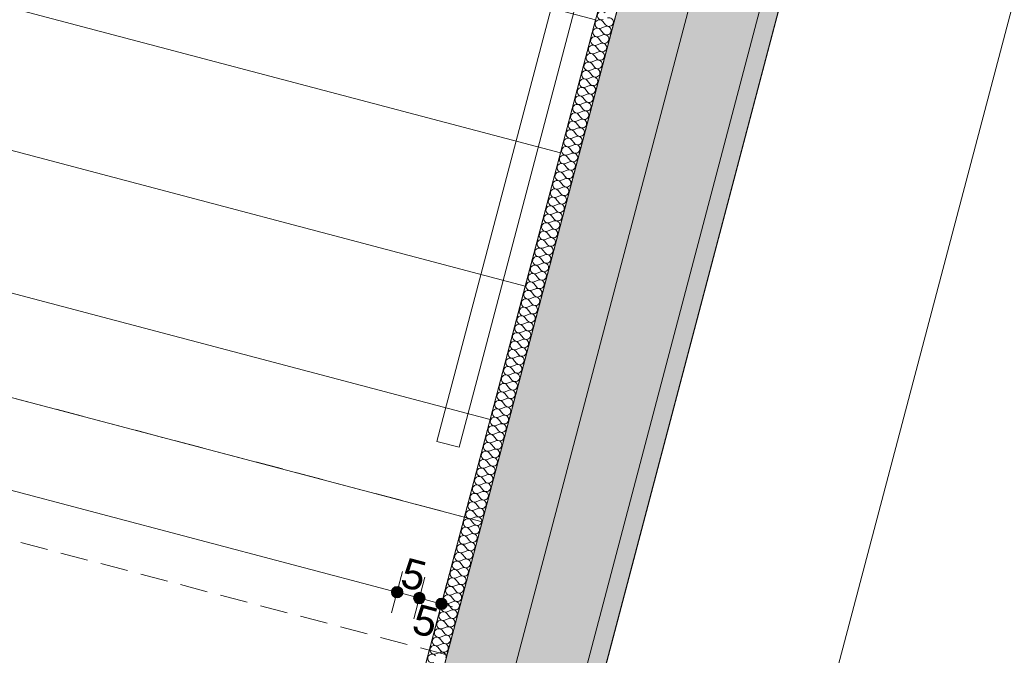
# Model space of a CAD drawing. Header units: millimetres. Extents: x -176817 to 18864955, y -12996033 to 201123.
# Tile 189 of 256: x 162718 to 164863, y -5334 to -3950. Entities that reach past the tile are written whole.
import ezdxf

# ---------------------------------------------------------------- set-up
doc = ezdxf.new("R2010")
doc.units = ezdxf.units.MM
doc.header["$MEASUREMENT"] = 0
doc.linetypes.add('Przerywana gęsta', pattern=[90, 60, -30])
for name, color, linetype in [('210-A Strefy', 7, 'Continuous'), ('213-A Wymiarowanie wewnętrzne', 7, 'Continuous'), ('215-A Wymiarowanie wewnętrzne 1_50', 7, 'Continuous'), ('230-A Ściany wewnętrzne', 7, 'Continuous'), ('250-A Schody Pochylnie', 7, 'Continuous'), ('260-A Balustrady', 7, 'Continuous'), ('292-PPOŻ - Linie', 7, 'Continuous'), ('450-K Belki', 7, 'Continuous'), ('460-K Stropy', 7, 'Continuous')]:
    doc.layers.add(name, color=color, linetype=linetype)
doc.styles.add('STYL_AUTOMATYCZNY_4', font='arial.ttf')
doc.linetypes.add('PPOŻ REI 60', pattern='A,0,[3,TKI_PWY_A_AR_PAB_RZ_KN02_03_04_ Poziom +1 - fragment A1.Shx,S=3.968254,R=0,X=0,Y=0],-505,0', length=505)
doc.dimstyles.new('STYL_AUTOMATYCZNY__3', dxfattribs={"dimtxt": 64.999998, "dimasz": 47.5, "dimexe": 0.18, "dimexo": 0.0625, "dimgap": 0, "dimtad": 1, "dimdec": 1, "dimlfac": 0.1, "dimzin": 0, "dimdsep": 46, "dimtxsty": 'STYL_AUTOMATYCZNY_4', "dimblk": 'ARROWHEAD_11', "dimblk1": 'ARROWHEAD_11', "dimblk2": 'ARROWHEAD_11', "dimcen": 0.09, "dimclrd": 30, "dimclre": 30, "dimclrt": 30, "dimazin": 0, "dimtfac": 1, "dimtdec": 4, "dimtmove": 0, "dimatfit": 3, "dimfxl": 0, "dimtolj": 1, "dimtzin": 0, "dimarcsym": 0})

# ---------------------------------------------------------------- blocks, each defined once
blk = doc.blocks.new('Strop_10_2', base_point=(162764.6, -8683.8))
at = {"layer": '460-K Stropy', "color": 255, "linetype": 'Continuous', "lineweight": 0, "flags": 128}
blk.add_lwpolyline([(162764.6, -8683.8), (182194.5, -13810.9), (186627.6, 2989.1), (167197.7, 8116.1), (167169.6, 8009.8), (164703.7, -1335.4)], close=True, dxfattribs=at)
blk = doc.blocks.new('Sala konferencyjna_1.20_11_2', base_point=(165511.5, -7953.8))
at = {"layer": '210-A Strefy', "color": 7, "linetype": 'Continuous', "lineweight": 0, "flags": 128}
blk.add_lwpolyline([(163173.7, -8466), (173118.3, -11090.1), (176676.3, 2393.3), (166731.7, 5017.5)], close=True, dxfattribs=at)
blk = doc.blocks.new('Komunikacja pionowa - Klatka K2_K2.1_22_2', base_point=(161805.5, 392.7))
at = {"layer": '210-A Strefy', "color": 7, "linetype": 'Continuous', "lineweight": 0, "flags": 128}
blk.add_lwpolyline([(156560.1, -6720.8), (162806.3, -8369), (165520.2, 1913.9), (159273.5, 3562.2)], close=True, dxfattribs=at)
blk = doc.blocks.new('Strop_37_2', base_point=(162841.1, -8393.7))
at = {"layer": '250-A Schody Pochylnie', "color": 255, "linetype": 'Continuous', "lineweight": 0, "flags": 128}
blk.add_lwpolyline([(162841.1, -8393.7), (156517.6, -6725.1), (157454, -3176.6), (160702.8, -4033.8), (160650.5, -4232.1), (163725.2, -5043.4)], close=True, dxfattribs=at)
blk = doc.blocks.new('Schody_10_2')
at = {"layer": '250-A Schody Pochylnie', "color": 7, "linetype": 'Continuous', "lineweight": 0}
for p, q in [((160945.9, -3151.7), (163972.3, -3950.3)), ((160869.3, -3441.8), (163895.8, -4240.3)), ((163895.8, -4240.3), (160869.3, -3441.8)), ((160792.8, -3731.8), (163819.2, -4530.4)), ((163819.2, -4530.4), (160792.8, -3731.8)), ((163972.3, -3950.3), (163895.8, -4240.3)), ((163742.7, -4820.5), (160716.3, -4021.9)), ((163895.8, -4240.3), (163819.2, -4530.4)), ((163819.2, -4530.4), (163742.7, -4820.5))]:
    blk.add_line(p, q, dxfattribs=at)
blk = doc.blocks.new('*X919')
at = {"layer": '230-A Ściany wewnętrzne', "color": 7, "linetype": 'Continuous', "lineweight": 0}
for p, q in [((163984.2, -3968.6), (163993, -3965)), ((163988.1, -3953.9), (163994, -3961.3)), ((163979.4, -3987), (163988.2, -3983.4)), ((163983.2, -3972.3), (163989.1, -3979.8)), ((163973.5, -4009.1), (163979.4, -4016.6)), ((163974.5, -4005.4), (163983.3, -4001.9)), ((163978.4, -3990.7), (163984.3, -3998.2)), ((163968.7, -4027.5), (163974.6, -4035)), ((163969.6, -4023.9), (163978.5, -4020.3)), ((163963.8, -4046), (163969.7, -4053.4)), ((163964.8, -4042.3), (163973.6, -4038.7)), ((163958.9, -4064.4), (163964.9, -4071.8)), ((163959.9, -4060.7), (163968.7, -4057.1)), ((163950.2, -4097.5), (163959, -4093.9)), ((163954.1, -4082.8), (163960, -4090.3)), ((163955.1, -4079.1), (163963.9, -4075.5)), ((163945.3, -4115.9), (163954.2, -4112.4)), ((163949.2, -4101.2), (163955.1, -4108.7)), ((163939.5, -4138), (163945.4, -4145.5)), ((163940.5, -4134.4), (163949.3, -4130.8)), ((163944.4, -4119.6), (163950.3, -4127.1)), ((163934.6, -4156.5), (163940.6, -4163.9)), ((163935.6, -4152.8), (163944.4, -4149.2)), ((163929.8, -4174.9), (163935.7, -4182.4)), ((163930.8, -4171.2), (163939.6, -4167.6)), ((163924.9, -4193.3), (163930.8, -4200.8)), ((163925.9, -4189.6), (163934.7, -4186)), ((163916.2, -4226.5), (163925, -4222.9)), ((163920.1, -4211.7), (163926, -4219.2)), ((163921, -4208), (163929.9, -4204.5)), ((163911.3, -4244.9), (163920.1, -4241.3)), ((163915.2, -4230.1), (163921.1, -4237.6)), ((163905.5, -4267), (163911.4, -4274.4)), ((163906.5, -4263.3), (163915.3, -4259.7)), ((163910.3, -4248.6), (163916.3, -4256)), ((163900.6, -4285.4), (163906.5, -4292.9)), ((163901.6, -4281.7), (163910.4, -4278.1)), ((163895.8, -4303.8), (163901.7, -4311.3)), ((163896.7, -4300.1), (163905.6, -4296.5)), ((163890.9, -4322.2), (163896.8, -4329.7)), ((163891.9, -4318.5), (163900.7, -4315)), ((163882.2, -4355.4), (163891, -4351.8)), ((163886, -4340.6), (163892, -4348.1)), ((163887, -4337), (163895.8, -4333.4)), ((163877.3, -4373.8), (163886.1, -4370.2)), ((163881.2, -4359.1), (163887.1, -4366.5)), ((163871.5, -4395.9), (163877.4, -4403.4)), ((163872.4, -4392.2), (163881.3, -4388.6)), ((163876.3, -4377.5), (163882.2, -4384.9)), ((163866.6, -4414.3), (163872.5, -4421.8)), ((163867.6, -4410.6), (163876.4, -4407)), ((163861.7, -4432.7), (163867.7, -4440.2)), ((163862.7, -4429), (163871.5, -4425.5)), ((163856.9, -4451.1), (163862.8, -4458.6)), ((163857.9, -4447.5), (163866.7, -4443.9)), ((163848.1, -4484.3), (163857, -4480.7)), ((163852, -4469.6), (163857.9, -4477)), ((163853, -4465.9), (163861.8, -4462.3)), ((163843.3, -4502.7), (163852.1, -4499.1)), ((163847.2, -4488), (163853.1, -4495.4)), ((163837.4, -4524.8), (163843.4, -4532.3)), ((163838.4, -4521.1), (163847.2, -4517.5)), ((163842.3, -4506.4), (163848.2, -4513.9)), ((163832.6, -4543.2), (163838.5, -4550.7)), ((163833.6, -4539.5), (163842.4, -4536)), ((163827.7, -4561.6), (163833.6, -4569.1)), ((163828.7, -4558), (163837.5, -4554.4)), ((163822.9, -4580.1), (163828.8, -4587.5)), ((163823.8, -4576.4), (163832.7, -4572.8)), ((163814.1, -4613.2), (163822.9, -4609.6)), ((163818, -4598.5), (163823.9, -4605.9)), ((163819, -4594.8), (163827.8, -4591.2)), ((163809.3, -4631.6), (163818.1, -4628)), ((163813.1, -4616.9), (163819.1, -4624.4)), ((163803.4, -4653.7), (163809.3, -4661.2)), ((163804.4, -4650), (163813.2, -4646.5)), ((163808.3, -4635.3), (163814.2, -4642.8)), ((163798.6, -4672.1), (163804.5, -4679.6)), ((163799.5, -4668.5), (163808.4, -4664.9)), ((163793.7, -4690.6), (163799.6, -4698)), ((163794.7, -4686.9), (163803.5, -4683.3)), ((163788.8, -4709), (163794.8, -4716.5)), ((163789.8, -4705.3), (163798.6, -4701.7)), ((163780.1, -4742.1), (163788.9, -4738.6)), ((163784, -4727.4), (163789.9, -4734.9)), ((163785, -4723.7), (163793.8, -4720.1)), ((163775.2, -4760.5), (163784.1, -4757)), ((163779.1, -4745.8), (163785, -4753.3)), ((163769.4, -4782.6), (163775.3, -4790.1)), ((163770.4, -4779), (163779.2, -4775.4)), ((163774.3, -4764.2), (163780.2, -4771.7)), ((163764.5, -4801.1), (163770.5, -4808.5)), ((163765.5, -4797.4), (163774.3, -4793.8)), ((163759.7, -4819.5), (163765.6, -4827)), ((163760.7, -4815.8), (163769.5, -4812.2)), ((163754.8, -4837.9), (163760.7, -4845.4)), ((163755.8, -4834.2), (163764.6, -4830.6)), ((163746.1, -4871.1), (163754.9, -4867.5)), ((163750, -4856.3), (163755.9, -4863.8)), ((163750.9, -4852.6), (163759.8, -4849.1)), ((163741.2, -4889.5), (163750, -4885.9)), ((163745.1, -4874.7), (163751, -4882.2)), ((163736.4, -4907.9), (163745.2, -4904.3)), ((163740.2, -4893.2), (163746.2, -4900.6)), ((163730.5, -4930), (163736.4, -4937.5)), ((163731.5, -4926.3), (163740.3, -4922.7)), ((163735.4, -4911.6), (163741.3, -4919)), ((163725.7, -4948.4), (163731.6, -4955.9)), ((163726.6, -4944.7), (163735.5, -4941.1)), ((163720.8, -4966.8), (163726.7, -4974.3)), ((163721.8, -4963.1), (163730.6, -4959.6)), ((163712.1, -5000), (163720.9, -4996.4)), ((163715.9, -4985.2), (163721.9, -4992.7)), ((163716.9, -4981.6), (163725.7, -4978)), ((163707.2, -5018.4), (163716, -5014.8)), ((163711.1, -5003.7), (163717, -5011.1)), ((163702.3, -5036.8), (163711.2, -5033.2)), ((163706.2, -5022.1), (163712.1, -5029.5)), ((163696.5, -5058.9), (163702.4, -5066.4)), ((163697.5, -5055.2), (163706.3, -5051.6)), ((163701.4, -5040.5), (163707.3, -5048)), ((163691.7, -5077.3), (163697.6, -5084.8)), ((163692.6, -5073.6), (163701.4, -5070.1)), ((163686.8, -5095.7), (163692.7, -5103.2)), ((163687.8, -5092.1), (163696.6, -5088.5)), ((163678, -5128.9), (163686.9, -5125.3)), ((163681.9, -5114.2), (163687.8, -5121.6)), ((163682.9, -5110.5), (163691.7, -5106.9)), ((163673.2, -5147.3), (163682, -5143.7)), ((163677.1, -5132.6), (163683, -5140)), ((163668.3, -5165.7), (163677.1, -5162.1)), ((163672.2, -5151), (163678.1, -5158.5)), ((163662.5, -5187.8), (163668.4, -5195.3)), ((163663.5, -5184.1), (163672.3, -5180.6)), ((163667.4, -5169.4), (163673.3, -5176.9)), ((163657.6, -5206.2), (163663.5, -5213.7)), ((163658.6, -5202.6), (163667.4, -5199)), ((163652.8, -5224.7), (163658.7, -5232.1)), ((163653.7, -5221), (163662.6, -5217.4)), ((163644, -5257.8), (163652.8, -5254.2)), ((163647.9, -5243.1), (163653.8, -5250.5)), ((163648.9, -5239.4), (163657.7, -5235.8)), ((163639.2, -5276.2), (163648, -5272.7)), ((163643.1, -5261.5), (163649, -5269)), ((163634.3, -5294.6), (163643.1, -5291.1)), ((163638.2, -5279.9), (163644.1, -5287.4)), ((163628.5, -5316.7), (163634.4, -5324.2)), ((163629.4, -5313.1), (163638.3, -5309.5)), ((163633.3, -5298.3), (163639.2, -5305.8)), ((163624.6, -5331.5), (163633.4, -5327.9))]:
    blk.add_line(p, q, dxfattribs=at)
for centre, start, end in [((163985.5, -3941.4), 38.3481, 292.0879), ((164001.5, -3955.4), 345.218, 112.0879), ((163980.6, -3959.8), 38.3481, 292.0879), ((163996.6, -3973.9), 345.218, 112.0879), ((164001.5, -3955.4), 218.3481, 345.218), ((163970.9, -3996.6), 38.3481, 292.0879), ((163975.8, -3978.2), 38.3481, 292.0879), ((163991.8, -3992.3), 345.218, 112.0879), ((163996.6, -3973.9), 218.3481, 345.218), ((163966.1, -4015), 38.3481, 292.0879), ((163986.9, -4010.7), 345.218, 112.0879), ((163991.8, -3992.3), 218.3481, 345.218), ((163961.2, -4033.5), 38.3481, 292.0879), ((163982, -4029.1), 218.3481, 345.218), ((163982, -4029.1), 345.218, 112.0879), ((163986.9, -4010.7), 218.3481, 345.218), ((163956.3, -4051.9), 38.3481, 292.0879), ((163977.2, -4047.5), 218.3481, 345.218), ((163977.2, -4047.5), 345.218, 112.0879), ((163951.5, -4070.3), 38.3481, 292.0879), ((163967.5, -4084.4), 345.218, 112.0879), ((163972.3, -4065.9), 218.3481, 345.218), ((163972.3, -4065.9), 345.218, 112.0879), ((163946.6, -4088.7), 38.3481, 292.0879), ((163962.6, -4102.8), 345.218, 112.0879), ((163967.5, -4084.4), 218.3481, 345.218), ((163936.9, -4125.5), 38.3481, 292.0879), ((163941.8, -4107.1), 38.3481, 292.0879), ((163957.7, -4121.2), 345.218, 112.0879), ((163962.6, -4102.8), 218.3481, 345.218), ((163932, -4144), 38.3481, 292.0879), ((163952.9, -4139.6), 345.218, 112.0879), ((163957.7, -4121.2), 218.3481, 345.218), ((163927.2, -4162.4), 38.3481, 292.0879), ((163948, -4158), 218.3481, 345.218), ((163948, -4158), 345.218, 112.0879), ((163952.9, -4139.6), 218.3481, 345.218), ((163922.3, -4180.8), 38.3481, 292.0879), ((163943.2, -4176.4), 218.3481, 345.218), ((163943.2, -4176.4), 345.218, 112.0879), ((163917.5, -4199.2), 38.3481, 292.0879), ((163933.4, -4213.3), 345.218, 112.0879), ((163938.3, -4194.9), 218.3481, 345.218), ((163938.3, -4194.9), 345.218, 112.0879), ((163912.6, -4217.6), 38.3481, 292.0879), ((163928.6, -4231.7), 345.218, 112.0879), ((163933.4, -4213.3), 218.3481, 345.218), ((163902.9, -4254.5), 38.3481, 292.0879), ((163907.7, -4236), 38.3481, 292.0879), ((163923.7, -4250.1), 345.218, 112.0879), ((163928.6, -4231.7), 218.3481, 345.218), ((163898, -4272.9), 38.3481, 292.0879), ((163918.9, -4268.5), 345.218, 112.0879), ((163923.7, -4250.1), 218.3481, 345.218), ((163893.2, -4291.3), 38.3481, 292.0879), ((163914, -4286.9), 218.3481, 345.218), ((163914, -4286.9), 345.218, 112.0879), ((163918.9, -4268.5), 218.3481, 345.218), ((163888.3, -4309.7), 38.3481, 292.0879), ((163909.1, -4305.4), 218.3481, 345.218), ((163909.1, -4305.4), 345.218, 112.0879), ((163883.4, -4328.1), 38.3481, 292.0879), ((163904.3, -4323.8), 218.3481, 345.218), ((163904.3, -4323.8), 345.218, 112.0879), ((163878.6, -4346.5), 38.3481, 292.0879), ((163894.6, -4360.6), 345.218, 112.0879), ((163899.4, -4342.2), 218.3481, 345.218), ((163899.4, -4342.2), 345.218, 112.0879), ((163868.9, -4383.4), 38.3481, 292.0879), ((163873.7, -4365), 38.3481, 292.0879), ((163889.7, -4379), 345.218, 112.0879), ((163894.6, -4360.6), 218.3481, 345.218), ((163864, -4401.8), 38.3481, 292.0879), ((163884.8, -4397.4), 345.218, 112.0879), ((163889.7, -4379), 218.3481, 345.218), ((163859.1, -4420.2), 38.3481, 292.0879), ((163880, -4415.9), 345.218, 112.0879), ((163884.8, -4397.4), 218.3481, 345.218), ((163854.3, -4438.6), 38.3481, 292.0879), ((163875.1, -4434.3), 218.3481, 345.218), ((163875.1, -4434.3), 345.218, 112.0879), ((163880, -4415.9), 218.3481, 345.218), ((163849.4, -4457), 38.3481, 292.0879), ((163870.3, -4452.7), 218.3481, 345.218), ((163870.3, -4452.7), 345.218, 112.0879), ((163844.6, -4475.5), 38.3481, 292.0879), ((163860.5, -4489.5), 345.218, 112.0879), ((163865.4, -4471.1), 218.3481, 345.218), ((163865.4, -4471.1), 345.218, 112.0879), ((163834.8, -4512.3), 38.3481, 292.0879), ((163839.7, -4493.9), 38.3481, 292.0879), ((163855.7, -4508), 345.218, 112.0879), ((163860.5, -4489.5), 218.3481, 345.218), ((163830, -4530.7), 38.3481, 292.0879), ((163850.8, -4526.4), 345.218, 112.0879), ((163855.7, -4508), 218.3481, 345.218), ((163825.1, -4549.1), 38.3481, 292.0879), ((163846, -4544.8), 345.218, 112.0879), ((163850.8, -4526.4), 218.3481, 345.218), ((163820.3, -4567.6), 38.3481, 292.0879), ((163841.1, -4563.2), 218.3481, 345.218), ((163841.1, -4563.2), 345.218, 112.0879), ((163846, -4544.8), 218.3481, 345.218), ((163815.4, -4586), 38.3481, 292.0879), ((163836.2, -4581.6), 218.3481, 345.218), ((163836.2, -4581.6), 345.218, 112.0879), ((163810.5, -4604.4), 38.3481, 292.0879), ((163826.5, -4618.5), 345.218, 112.0879), ((163831.4, -4600), 218.3481, 345.218), ((163831.4, -4600), 345.218, 112.0879), ((163800.8, -4641.2), 38.3481, 292.0879), ((163805.7, -4622.8), 38.3481, 292.0879), ((163821.7, -4636.9), 345.218, 112.0879), ((163826.5, -4618.5), 218.3481, 345.218), ((163796, -4659.6), 38.3481, 292.0879), ((163816.8, -4655.3), 345.218, 112.0879), ((163821.7, -4636.9), 218.3481, 345.218), ((163791.1, -4678.1), 38.3481, 292.0879), ((163811.9, -4673.7), 345.218, 112.0879), ((163816.8, -4655.3), 218.3481, 345.218), ((163786.2, -4696.5), 38.3481, 292.0879), ((163807.1, -4692.1), 218.3481, 345.218), ((163807.1, -4692.1), 345.218, 112.0879), ((163811.9, -4673.7), 218.3481, 345.218), ((163781.4, -4714.9), 38.3481, 292.0879), ((163802.2, -4710.5), 218.3481, 345.218), ((163802.2, -4710.5), 345.218, 112.0879), ((163776.5, -4733.3), 38.3481, 292.0879), ((163792.5, -4747.4), 345.218, 112.0879), ((163797.4, -4729), 218.3481, 345.218), ((163797.4, -4729), 345.218, 112.0879), ((163766.8, -4770.1), 38.3481, 292.0879), ((163771.7, -4751.7), 38.3481, 292.0879), ((163787.6, -4765.8), 345.218, 112.0879), ((163792.5, -4747.4), 218.3481, 345.218), ((163761.9, -4788.6), 38.3481, 292.0879), ((163782.8, -4784.2), 345.218, 112.0879), ((163787.6, -4765.8), 218.3481, 345.218), ((163757.1, -4807), 38.3481, 292.0879), ((163777.9, -4802.6), 345.218, 112.0879), ((163782.8, -4784.2), 218.3481, 345.218), ((163752.2, -4825.4), 38.3481, 292.0879), ((163773.1, -4821), 218.3481, 345.218), ((163773.1, -4821), 345.218, 112.0879), ((163777.9, -4802.6), 218.3481, 345.218), ((163747.4, -4843.8), 38.3481, 292.0879), ((163768.2, -4839.5), 218.3481, 345.218), ((163768.2, -4839.5), 345.218, 112.0879), ((163742.5, -4862.2), 38.3481, 292.0879), ((163758.5, -4876.3), 345.218, 112.0879), ((163763.3, -4857.9), 218.3481, 345.218), ((163763.3, -4857.9), 345.218, 112.0879), ((163732.8, -4899.1), 38.3481, 292.0879), ((163737.6, -4880.6), 38.3481, 292.0879), ((163753.6, -4894.7), 345.218, 112.0879), ((163758.5, -4876.3), 218.3481, 345.218), ((163727.9, -4917.5), 38.3481, 292.0879), ((163748.8, -4913.1), 345.218, 112.0879), ((163753.6, -4894.7), 218.3481, 345.218), ((163723.1, -4935.9), 38.3481, 292.0879), ((163743.9, -4931.5), 345.218, 112.0879), ((163748.8, -4913.1), 218.3481, 345.218), ((163718.2, -4954.3), 38.3481, 292.0879), ((163739, -4950), 218.3481, 345.218), ((163739, -4950), 345.218, 112.0879), ((163743.9, -4931.5), 218.3481, 345.218), ((163713.3, -4972.7), 38.3481, 292.0879), ((163734.2, -4968.4), 218.3481, 345.218), ((163734.2, -4968.4), 345.218, 112.0879), ((163708.5, -4991.1), 38.3481, 292.0879), ((163724.5, -5005.2), 345.218, 112.0879), ((163729.3, -4986.8), 218.3481, 345.218), ((163729.3, -4986.8), 345.218, 112.0879), ((163698.8, -5028), 38.3481, 292.0879), ((163703.6, -5009.6), 38.3481, 292.0879), ((163719.6, -5023.6), 345.218, 112.0879), ((163724.5, -5005.2), 218.3481, 345.218), ((163693.9, -5046.4), 38.3481, 292.0879), ((163714.7, -5042.1), 345.218, 112.0879), ((163719.6, -5023.6), 218.3481, 345.218), ((163689, -5064.8), 38.3481, 292.0879), ((163709.9, -5060.5), 345.218, 112.0879), ((163714.7, -5042.1), 218.3481, 345.218), ((163684.2, -5083.2), 38.3481, 292.0879), ((163705, -5078.9), 218.3481, 345.218), ((163705, -5078.9), 345.218, 112.0879), ((163709.9, -5060.5), 218.3481, 345.218), ((163679.3, -5101.7), 38.3481, 292.0879), ((163700.2, -5097.3), 218.3481, 345.218), ((163700.2, -5097.3), 345.218, 112.0879), ((163674.5, -5120.1), 38.3481, 292.0879), ((163690.4, -5134.1), 345.218, 112.0879), ((163695.3, -5115.7), 218.3481, 345.218), ((163695.3, -5115.7), 345.218, 112.0879), ((163664.7, -5156.9), 38.3481, 292.0879), ((163669.6, -5138.5), 38.3481, 292.0879), ((163685.6, -5152.6), 345.218, 112.0879), ((163690.4, -5134.1), 218.3481, 345.218), ((163659.9, -5175.3), 38.3481, 292.0879), ((163680.7, -5171), 345.218, 112.0879), ((163685.6, -5152.6), 218.3481, 345.218), ((163655, -5193.7), 38.3481, 292.0879), ((163675.9, -5189.4), 345.218, 112.0879), ((163680.7, -5171), 218.3481, 345.218), ((163650.2, -5212.2), 38.3481, 292.0879), ((163671, -5207.8), 218.3481, 345.218), ((163671, -5207.8), 345.218, 112.0879), ((163675.9, -5189.4), 218.3481, 345.218), ((163645.3, -5230.6), 38.3481, 292.0879), ((163666.1, -5226.2), 218.3481, 345.218), ((163666.1, -5226.2), 345.218, 112.0879), ((163640.4, -5249), 38.3481, 292.0879), ((163656.4, -5263.1), 345.218, 112.0879), ((163661.3, -5244.6), 218.3481, 345.218), ((163661.3, -5244.6), 345.218, 112.0879), ((163635.6, -5267.4), 38.3481, 292.0879), ((163651.6, -5281.5), 345.218, 112.0879), ((163656.4, -5263.1), 218.3481, 345.218), ((163625.9, -5304.2), 38.3481, 292.0879), ((163630.7, -5285.8), 38.3481, 292.0879), ((163646.7, -5299.9), 345.218, 112.0879), ((163651.6, -5281.5), 218.3481, 345.218), ((163621, -5322.7), 38.3481, 292.0879), ((163641.9, -5318.3), 345.218, 112.0879), ((163646.7, -5299.9), 218.3481, 345.218), ((163616.1, -5341.1), 38.3481, 292.0879), ((163637, -5336.7), 345.218, 112.0879), ((163641.9, -5318.3), 218.3481, 345.218)]:
    blk.add_arc(centre, 9.52, start, end, dxfattribs=at)
blk = doc.blocks.new('Ściana_32_2', base_point=(162947.9, -8577.1))
at = {"layer": '230-A Ściany wewnętrzne', "linetype": 'Continuous', "lineweight": 0, "true_color": 0x000000}
h = blk.add_hatch(dxfattribs=at)
h.set_pattern_fill('Beton_zbrojony_0002', color=18, style=0, pattern_type=2)
h.set_pattern_definition([(45, (0, 0), (-49.497475, 49.497475), []), (45, (-24.75, 24.75), (-49.497475, 49.497475), [52.5, -17.5])])
h.paths.add_polyline_path([(165558.4, 1903.8), (162845, -8379.2), (163135.1, -8455.8), (165848.5, 1827.2)])
h = blk.add_hatch(dxfattribs=at)
h.set_pattern_fill('Tynk_0002', color=18, style=0, pattern_type=2)
h.set_pattern_definition([(0, (0, 0), (0, 86.60254), [0, -50]), (0, (25, 43.3), (0, 86.60254), [0, -50])])
h.paths.add_polyline_path([(163173.7, -8466), (165887.2, 1817), (165848.5, 1827.2), (163135.1, -8455.8)])
at = {"layer": '230-A Ściany wewnętrzne', "color": 7, "linetype": 'Continuous', "lineweight": 0}
for p, q in [((165558.4, 1903.8), (162845, -8379.2)), ((163135.1, -8455.8), (165848.5, 1827.2))]:
    blk.add_line(p, q, dxfattribs=at)
at = {"layer": '230-A Ściany wewnętrzne', "color": 7, "linetype": 'Continuous', "lineweight": 0, "flags": 128}
for points in [[(165519.7, 1914), (162998.1, -7642.2)], [(163365.5, -7739.2), (165887.2, 1817)]]:
    blk.add_lwpolyline(points, dxfattribs=at)
at = {"layer": '230-A Ściany wewnętrzne', "color": 7, "lineweight": 0}
blk.add_blockref('*X919', (0, 0), dxfattribs=at)
blk = doc.blocks.new('Belka_189_2', base_point=(163686.9, -5188.4))
at = {"layer": '450-K Belki', "color": 39, "linetype": 'Przerywana gęsta', "lineweight": 0, "true_color": 0x573938, "flags": 128}
for points in [[(163725.2, -5043.4), (157401.7, -3374.8)], [(163648.6, -5333.5), (157325.1, -3664.9)], [(163648.6, -5333.5), (163725.2, -5043.4)]]:
    blk.add_lwpolyline(points, dxfattribs=at)
blk = doc.blocks.new('*D3284')
at = {"layer": '213-A Wymiarowanie wewnętrzne', "linetype": 'Continuous', "lineweight": 200}
for points in [[(166507.4, 2294.3), (166508.3, 2289.5), (166511, 2285.4), (166515.1, 2282.7), (166519.9, 2281.8), (166524.6, 2282.7), (166528.7, 2285.4), (166531.4, 2289.5), (166532.4, 2294.3), (166531.4, 2299.1), (166528.7, 2303.1), (166524.6, 2305.8), (166519.9, 2306.8), (166515.1, 2305.8), (166511, 2303.1), (166508.3, 2299.1)], [(163631.2, -8605.5), (163632.1, -8610.3), (163634.8, -8614.4), (163638.9, -8617.1), (163643.7, -8618), (163648.5, -8617.1), (163652.5, -8614.4), (163655.2, -8610.3), (163656.2, -8605.5), (163655.2, -8600.7), (163652.5, -8596.7), (163648.5, -8594), (163643.7, -8593), (163638.9, -8594), (163634.8, -8596.7), (163632.1, -8600.7)]]:
    blk.add_hatch(color=30, dxfattribs=at).paths.add_polyline_path(points)
at = {"layer": '213-A Wymiarowanie wewnętrzne', "color": 30, "linetype": 'Continuous', "lineweight": 0}
for p, q in [((166474.5, 2306.2), (166507.8, 2297.5)), ((166516.7, 2282.2), (163646.9, -8593.4)), ((166531.9, 2291.1), (166565.2, 2282.3)), ((163598.4, -8593.6), (163631.6, -8602.3)), ((163640.5, -8617.6), (163637.3, -8629.7)), ((163655.8, -8608.7), (163689, -8617.5))]:
    blk.add_line(p, q, dxfattribs=at)
for centre in [(166519.9, 2294.3), (163643.7, -8605.5)]:
    blk.add_circle(centre, 12.5, dxfattribs=at)
at = {"layer": '213-A Wymiarowanie wewnętrzne', "color": 30, "lineweight": 200, "insert": (165031.3, -3296.1), "char_height": 65, "attachment_point": 7, "rotation": 75.218, "style": 'STYL_AUTOMATYCZNY_4'}
blk.add_mtext('\\A1;{\\pql;\\fArial|b0|i0|c238|p0;\\W1.000000;1\xa0127,3}', dxfattribs=at)
blk = doc.blocks.new('ARROWHEAD_11')
at = {"color": 0, "linetype": 'Continuous', "lineweight": 0}
blk.add_line((0, 0), (-1, 0), dxfattribs=at)
at = {"color": 0, "linetype": 'Continuous', "lineweight": 0, "const_width": 0.25, "flags": 128}
blk.add_lwpolyline([(-0.125, 0, 1), (0.125, 0, 1)], format="xyb", close=True, dxfattribs=at)
blk = doc.blocks.new('*D3436')
at = {"layer": '215-A Wymiarowanie wewnętrzne 1_50', "linetype": 'Continuous', "lineweight": 200}
for points in [[(161540.3, -4242.6), (161541.3, -4247.4), (161544, -4251.5), (161548.1, -4254.2), (161552.8, -4255.1), (161557.6, -4254.2), (161561.7, -4251.5), (161564.4, -4247.4), (161565.3, -4242.6), (161564.4, -4237.9), (161561.7, -4233.8), (161557.6, -4231.1), (161552.8, -4230.1), (161548.1, -4231.1), (161544, -4233.8), (161541.3, -4237.9)], [(160604, -7791.2), (160604.9, -7796), (160607.6, -7800), (160611.7, -7802.8), (160616.5, -7803.7), (160621.3, -7802.8), (160625.3, -7800), (160628, -7796), (160629, -7791.2), (160628, -7786.4), (160625.3, -7782.4), (160621.3, -7779.7), (160616.5, -7778.7), (160611.7, -7779.7), (160607.6, -7782.4), (160604.9, -7786.4)]]:
    blk.add_hatch(color=30, dxfattribs=at).paths.add_polyline_path(points)
at = {"layer": '215-A Wymiarowanie wewnętrzne 1_50', "color": 30, "linetype": 'Continuous', "lineweight": 0}
for p, q in [((161507.5, -4230.7), (161540.8, -4239.5)), ((161564.9, -4245.8), (161598.2, -4254.6)), ((161549.7, -4254.7), (160619.7, -7779.1)), ((160571.1, -7779.2), (160604.4, -7788)), ((160613.3, -7803.3), (160610.1, -7815.4)), ((160628.6, -7794.4), (160661.8, -7803.2))]:
    blk.add_line(p, q, dxfattribs=at)
for centre in [(161552.8, -4242.6), (160616.5, -7791.2)]:
    blk.add_circle(centre, 12.5, dxfattribs=at)
at = {"layer": '215-A Wymiarowanie wewnętrzne 1_50', "color": 30, "lineweight": 200, "insert": (161053.1, -6085.5), "char_height": 65, "attachment_point": 7, "rotation": 75.218, "style": 'STYL_AUTOMATYCZNY_4'}
blk.add_mtext('\\A1;{\\pql;\\fArial|b0|i0|c238|p0;\\W1.000000;367}', dxfattribs=at)
blk = doc.blocks.new('*D3443')
at = {"layer": '215-A Wymiarowanie wewnętrzne 1_50', "linetype": 'Continuous', "lineweight": 200}
for points in [[(160597.7, -4423.8), (160598.7, -4428.6), (160601.4, -4432.7), (160605.4, -4435.4), (160610.2, -4436.3), (160615, -4435.4), (160619, -4432.7), (160621.8, -4428.6), (160622.7, -4423.8), (160621.8, -4419.1), (160619, -4415), (160615, -4412.3), (160610.2, -4411.3), (160605.4, -4412.3), (160601.4, -4415), (160598.7, -4419.1)], [(163527.4, -5196.9), (163528.4, -5201.7), (163531.1, -5205.8), (163535.1, -5208.5), (163539.9, -5209.4), (163544.7, -5208.5), (163548.8, -5205.8), (163551.5, -5201.7), (163552.4, -5196.9), (163551.5, -5192.1), (163548.8, -5188.1), (163544.7, -5185.4), (163539.9, -5184.4), (163535.1, -5185.4), (163531.1, -5188.1), (163528.4, -5192.1)]]:
    blk.add_hatch(color=30, dxfattribs=at).paths.add_polyline_path(points)
at = {"layer": '215-A Wymiarowanie wewnętrzne 1_50', "color": 30, "linetype": 'Continuous', "lineweight": 0}
for p, q in [((160598.2, -4469.2), (160607, -4435.9)), ((160622.3, -4427), (163527.8, -5193.7)), ((163543.1, -5184.8), (163551.9, -5151.6)), ((163528, -5242.2), (163536.7, -5209))]:
    blk.add_line(p, q, dxfattribs=at)
blk.add_circle((163539.9, -5196.9), 12.5, dxfattribs=at)
at = {"layer": '215-A Wymiarowanie wewnętrzne 1_50', "color": 30, "lineweight": 200, "insert": (162006.5, -4778.8), "char_height": 65, "attachment_point": 7, "rotation": 345.218, "style": 'STYL_AUTOMATYCZNY_4'}
blk.add_mtext('\\A1;{\\pql;\\fArial|b0|i0|c238|p0;\\W1.000000;303}', dxfattribs=at)
blk = doc.blocks.new('*D3444')
at = {"layer": '215-A Wymiarowanie wewnętrzne 1_50', "linetype": 'Continuous', "lineweight": 200}
for points in [[(163527.4, -5196.9), (163528.4, -5201.7), (163531.1, -5205.8), (163535.1, -5208.5), (163539.9, -5209.4), (163544.7, -5208.5), (163548.8, -5205.8), (163551.5, -5201.7), (163552.4, -5196.9), (163551.5, -5192.1), (163548.8, -5188.1), (163544.7, -5185.4), (163539.9, -5184.4), (163535.1, -5185.4), (163531.1, -5188.1), (163528.4, -5192.1)], [(163575.8, -5209.7), (163576.7, -5214.5), (163579.4, -5218.5), (163583.5, -5221.2), (163588.3, -5222.2), (163593.1, -5221.2), (163597.1, -5218.5), (163599.8, -5214.5), (163600.8, -5209.7), (163599.8, -5204.9), (163597.1, -5200.8), (163593.1, -5198.1), (163588.3, -5197.2), (163583.5, -5198.1), (163579.4, -5200.8), (163576.7, -5204.9)]]:
    blk.add_hatch(color=30, dxfattribs=at).paths.add_polyline_path(points)
at = {"layer": '215-A Wymiarowanie wewnętrzne 1_50', "color": 30, "linetype": 'Continuous', "lineweight": 0}
for p, q in [((163591.5, -5197.6), (163600.2, -5164.4)), ((163528, -5242.2), (163536.7, -5209)), ((163552, -5200.1), (163576.2, -5206.5))]:
    blk.add_line(p, q, dxfattribs=at)
at = {"layer": '215-A Wymiarowanie wewnętrzne 1_50', "color": 30, "lineweight": 200, "insert": (163543.4, -5184.4), "char_height": 65, "attachment_point": 7, "rotation": 345.218, "style": 'STYL_AUTOMATYCZNY_4'}
blk.add_mtext('\\A1;{\\pql;\\fArial|b0|i0|c238|p0;\\W1.000000;5}', dxfattribs=at)
blk = doc.blocks.new('*D3445')
at = {"layer": '215-A Wymiarowanie wewnętrzne 1_50', "linetype": 'Continuous', "lineweight": 200}
for points in [[(163575.8, -5209.7), (163576.7, -5214.5), (163579.4, -5218.5), (163583.5, -5221.2), (163588.3, -5222.2), (163593.1, -5221.2), (163597.1, -5218.5), (163599.8, -5214.5), (163600.8, -5209.7), (163599.8, -5204.9), (163597.1, -5200.8), (163593.1, -5198.1), (163588.3, -5197.2), (163583.5, -5198.1), (163579.4, -5200.8), (163576.7, -5204.9)], [(163624.1, -5222.4), (163625.1, -5227.2), (163627.8, -5231.3), (163631.8, -5234), (163636.6, -5234.9), (163641.4, -5234), (163645.4, -5231.3), (163648.2, -5227.2), (163649.1, -5222.4), (163648.2, -5217.7), (163645.4, -5213.6), (163641.4, -5210.9), (163636.6, -5209.9), (163631.8, -5210.9), (163627.8, -5213.6), (163625.1, -5217.7)]]:
    blk.add_hatch(color=30, dxfattribs=at).paths.add_polyline_path(points)
at = {"layer": '215-A Wymiarowanie wewnętrzne 1_50', "color": 30, "linetype": 'Continuous', "lineweight": 0}
for p, q in [((163591.5, -5197.6), (163600.2, -5164.4)), ((163639.8, -5210.4), (163648.6, -5177.1)), ((163576.3, -5255), (163585.1, -5221.8)), ((163600.4, -5212.9), (163624.5, -5219.2)), ((163648.7, -5225.6), (163660.8, -5228.8)), ((163624.7, -5267.8), (163633.4, -5234.5))]:
    blk.add_line(p, q, dxfattribs=at)
for centre in [(163588.3, -5209.7), (163636.6, -5222.4)]:
    blk.add_circle(centre, 12.5, dxfattribs=at)
at = {"layer": '215-A Wymiarowanie wewnętrzne 1_50', "color": 30, "lineweight": 200, "insert": (163568.6, -5285.2), "char_height": 65, "attachment_point": 7, "rotation": 345.218, "style": 'STYL_AUTOMATYCZNY_4'}
blk.add_mtext('\\A1;{\\pql;\\fArial|b0|i0|c238|p0;\\W1.000000;5}', dxfattribs=at)
blk = doc.blocks.new('Balustrada_46_2')
at = {"layer": '260-A Balustrady', "color": 7, "linetype": 'Continuous', "lineweight": 0}
for p, q in [((164539, -1410.8), (163671.5, -4698.3)), ((163719.8, -4711.1), (164587.3, -1423.6)), ((163671.5, -4698.3), (163626.6, -4868.6)), ((163674.9, -4881.3), (163719.8, -4711.1)), ((163626.6, -4868.6), (163674.9, -4881.3))]:
    blk.add_line(p, q, dxfattribs=at)

msp = doc.modelspace()

# ---------------------------------------------------------------- linework, layer by layer
at = {"layer": '210-A Strefy', "color": 252, "linetype": 'Continuous', "lineweight": 0, "flags": 128}
msp.add_lwpolyline([(163173.73, -8466), (173118.33, -11090.13), (176676.28, 2393.35), (166731.67, 5017.47)], close=True, dxfattribs=at)
at = {"layer": '210-A Strefy', "color": 214, "linetype": 'Continuous', "lineweight": 0, "flags": 128}
msp.add_lwpolyline([(156560.11, -6720.83), (162806.3, -8369.04), (165520.18, 1913.86), (159273.54, 3562.19)], close=True, dxfattribs=at)
at = {"layer": '292-PPOŻ - Linie', "color": 5, "linetype": 'PPOŻ REI 60', "lineweight": 0}
msp.add_lwpolyline([(159120.44, 3726.7), (165734.06, 1981.53), (162986.19, -8432.02)], dxfattribs=at)

# ---------------------------------------------------------------- block references
at = {"layer": '210-A Strefy', "color": 7, "linetype": 'Continuous', "lineweight": 0}
for name, p in [('Sala konferencyjna_1.20_11_2', (165511.54, -7953.77)), ('Komunikacja pionowa - Klatka K2_K2.1_22_2', (161805.48, 392.72))]:
    msp.add_blockref(name, p, dxfattribs=at)
at = {"layer": '230-A Ściany wewnętrzne', "color": 7, "lineweight": 0}
msp.add_blockref('Ściana_32_2', (162947.92, -8577.06), dxfattribs=at)
at = {"layer": '250-A Schody Pochylnie', "color": 8, "linetype": 'Continuous', "lineweight": 0}
msp.add_blockref('Schody_10_2', (0, 0), dxfattribs=at)
at = {"layer": '250-A Schody Pochylnie', "color": 255, "linetype": 'Continuous', "lineweight": 0}
msp.add_blockref('Strop_37_2', (162841.08, -8393.7), dxfattribs=at)
at = {"layer": '260-A Balustrady', "color": 7, "linetype": 'Continuous', "lineweight": 0}
msp.add_blockref('Balustrada_46_2', (0, 0), dxfattribs=at)
at = {"layer": '450-K Belki', "color": 39, "lineweight": 0, "true_color": 0x573938}
msp.add_blockref('Belka_189_2', (163686.89, -5188.44), dxfattribs=at)
at = {"layer": '460-K Stropy', "color": 255, "linetype": 'Continuous', "lineweight": 0}
msp.add_blockref('Strop_10_2', (162764.61, -8683.82), dxfattribs=at)

# ---------------------------------------------------------------- dimensions: what is measured, and where the dimension line sits
at = {"layer": '213-A Wymiarowanie wewnętrzne', "color": 30, "linetype": 'Continuous', "lineweight": 200}
dim = msp.add_linear_dim(base=(163643.68, -8605.52), p1=(165702.83, 2509.86), p2=(164163.58, -8742.71), angle=255.21803, dimstyle='STYL_AUTOMATYCZNY__3', dxfattribs=at)
dim.commit()
dim.dimension.update_dxf_attribs({"geometry": '*D3284', "text_midpoint": (165037.13, -3146.46), "dimtype": 160, "text_rotation": 75.21803})
at = {"layer": '215-A Wymiarowanie wewnętrzne 1_50', "color": 30, "linetype": 'Continuous', "lineweight": 200}
for base, p1, p2, angle, picture, middle, turn in [((160616.47, -7791.2), (160716.27, -4021.89), (164829.16, -8902.82), 255.21803, '*D3436', (161040.62, -6005.48), 75.21803), ((163539.92, -5196.92), (160706.08, -4060.51), (163626.57, -4868.57), 345.21803, '*D3443', (162086.51, -4766.35), 345.21803), ((163636.61, -5222.44), (163674.91, -4881.33), (163742.68, -4820.47), 345.21803, '*D3445', (163600.78, -5260.04), 345.21803), ((163588.27, -5209.68), (163626.57, -4868.57), (163674.91, -4881.33), 345.21803, '*D3444', (163575.65, -5159.29), 345.21803)]:
    dim = msp.add_linear_dim(base=base, p1=p1, p2=p2, angle=angle, dimstyle='STYL_AUTOMATYCZNY__3', dxfattribs=at)
    dim.commit()
    dim.dimension.update_dxf_attribs({"geometry": picture, "text_midpoint": middle, "dimtype": 160, "text_rotation": turn})

doc.saveas('drawing.dxf')
